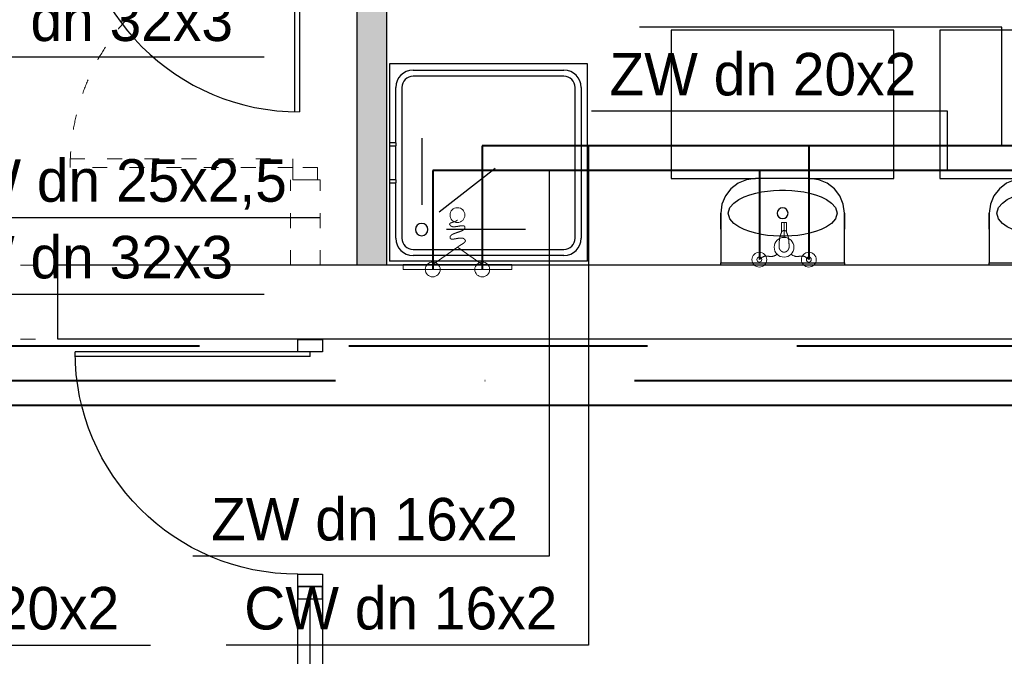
# Model space of a CAD drawing. Header units: millimetres. Extents: x 3698380 to 4312681, y 679670 to 844285.
# Tile 11 of 100: x 3860201 to 3864181, y 786145 to 788720. Entities that reach past the tile are written whole.
import ezdxf
from ezdxf.lldxf.tags import DXFTag

# ---------------------------------------------------------------- set-up
doc = ezdxf.new("R2010")
doc.units = ezdxf.units.MM
doc.header["$LTSCALE"] = 10
for name, pattern in [('ACAD_ISO03W100', [30, 12, -18]), ('H2OCW', [0]), ('H2OCYR', [181.05, 120.7, -60.35]), ('H2OHW', [371.354, 250.4, -60.35, 0.254, -60.35])]:
    doc.linetypes.add(name, pattern=pattern)
for name, color, linetype, lineweight in [('0 20 cienka', 8, 'Continuous', 20), ('P-SANR-FIXT', 7, 'Continuous', 9), ('SAN_Odbiorniki H2O na rzucie', 7, 'Continuous', 13), ('SAN_Przewody ciepłej wody H2O na rzucie', 1, 'Continuous', 40), ('SAN_Przewody zimnej wody H2O na rzucie', 5, 'Continuous', 40)]:
    doc.layers.add(name, color=color, linetype=linetype, lineweight=lineweight)
for name, color, linetype in [('A_bloki', 252, 'Continuous'), ('A_kreskowanie', 8, 'Continuous'), ('A_podciąg', 8, '300118_49_XR_0034$0$300118_49_XR_0033$0$( Dashed )'), ('A_sc_istn', 252, 'Continuous'), ('A_sc_proj', 2, 'Continuous'), ('A_stolarka', 252, 'Continuous'), ('A_wymiary', 1, 'Continuous'), ('SAN_Etykiety przewodów H2O na rzucie', 7, 'Continuous'), ('SAN_Piony H2O na rzucie', 8, 'Continuous')]:
    doc.layers.add(name, color=color, linetype=linetype)
doc.layers.add('SAN_Przewody cyrkulacji H2O na rzucie', color=7, linetype='Continuous', lineweight=40, true_color=0x800080)
doc.styles.add('Etykiety przewodów H2O na rzucie', font='txt')
tags = doc.linetypes.add('300118_49_XR_0034$0$300118_49_XR_0033$0$( Dashed )', pattern=[0.75, 0.5, -0.25]).pattern_tags.tags
tags[6:7] = [DXFTag(74, 4), DXFTag(75, 0), DXFTag(340, '0'), DXFTag(46, 1.0), DXFTag(50, 0.0), DXFTag(44, 0.0), DXFTag(45, 0.0)]
tags[4:5] = [DXFTag(74, 4), DXFTag(75, 0), DXFTag(340, '0'), DXFTag(46, 1.0), DXFTag(50, 0.0), DXFTag(44, 0.0), DXFTag(45, 0.0)]

# ---------------------------------------------------------------- blocks, each defined once
blk = doc.blocks.new('jndf')
at = {"layer": 'A_stolarka', "ltscale": 2}
for p, q in [((6685.7, -1555593.7), (6685.7, -1556543.7)), ((6685.7, -1555593.7), (6705.7, -1555593.7)), ((6705.7, -1555593.7), (6705.7, -1556543.7))]:
    blk.add_line(p, q, dxfattribs=at)
for points in [[(5755.7, -1555643.7), (5805.7, -1555643.7), (5805.7, -1555543.7), (5755.7, -1555543.7)], [(6705.7, -1555643.7), (6755.7, -1555643.7), (6755.7, -1555543.7), (6705.7, -1555543.7)]]:
    blk.add_lwpolyline(points, close=True, dxfattribs=at)
blk.add_arc((6705.7, -1555643.7), 900, 180, 270, dxfattribs=at)
blk = doc.blocks.new('Umywalka toaletowa - 35x50 cm-976482-1 PIĘTRO')
at = {"layer": 'A_bloki'}
for p, q in [((11, 35), (-11, 35)), ((-25, 21), (-25, 1)), ((25, 1), (25, 21)), ((-25, 1), (25, 1))]:
    blk.add_line(p, q, dxfattribs=at)
at = {"layer": 'A_bloki', "flags": 128}
for points in [[(-11, 35), (-14.62, 34.52), (-18, 33.12), (-20.9, 30.9), (-23.12, 28), (-24.52, 24.62), (-25, 21)], [(25, 21), (24.52, 24.62), (23.12, 28), (20.9, 30.9), (18, 33.12), (14.62, 34.52), (11, 35)], [(-22, 21), (-21.32, 23.31), (-19.71, 25.14), (-17.72, 26.53), (-15.53, 27.61), (-13.24, 28.45), (-10.9, 29.11), (-8.5, 29.61), (-6.09, 29.97), (-3.66, 30.2), (-1.22, 30.32), (1.22, 30.32), (3.66, 30.2), (6.09, 29.97), (8.51, 29.61), (10.9, 29.11), (13.24, 28.45), (15.53, 27.61), (17.71, 26.54), (19.72, 25.14), (21.31, 23.31), (22, 21)], [(-25, 14.55), (-25, 15.39), (-25, 17.3), (-25, 19.17), (-25, 21)], [(22, 21), (21.31, 18.69), (19.72, 16.86), (17.71, 15.46), (15.53, 14.39), (13.24, 13.55), (10.9, 12.89), (8.51, 12.39), (6.09, 12.03), (3.66, 11.8), (1.22, 11.68), (-1.22, 11.68), (-3.66, 11.8), (-6.09, 12.03), (-8.5, 12.39), (-10.9, 12.89), (-13.24, 13.55), (-15.53, 14.39), (-17.72, 15.47), (-19.71, 16.86), (-21.32, 18.69), (-22, 21)], [(25, 21), (25, 19.17), (25, 17.3), (25, 15.39), (25, 14.55)], [(-25, 0), (-25, 0.72), (-25, 0.88)], [(25, 0.86), (25, 0.72), (25, 0)]]:
    blk.add_lwpolyline(points, dxfattribs=at)
at = {"layer": 'A_bloki'}
for start, end in [(0, 180), (180, 0)]:
    blk.add_arc((0, 21), 2.19, start, end, dxfattribs=at)
for points in [[(-25, 0), (-25, 0.22), (-25, 0.59), (-25, 0.93), (-25, 1), (-25, 1)], [(25, 1), (25, 1), (25, 0.93), (25, 0.59), (25, 0.22), (25, 0)]]:
    blk.add_open_spline(points, degree=3, dxfattribs=at)
at = {"layer": 'A_podciąg'}
for p, q in [((-45, 95), (-45, 35)), ((45, 95), (-45, 95)), ((45, 35), (45, 95)), ((-45, 35), (-11, 35)), ((11, 35), (45, 35))]:
    blk.add_line(p, q, dxfattribs=at)
blk = doc.blocks.new('Brodzik - 80x80-V10-1 PIĘTRO')
at = {"layer": 'A_bloki'}
for p, q in [((-39.82, -40), (-39.82, 40)), ((40, 40), (-39.82, 40)), ((-8.1, 40), (-8.1, 37.5)), ((-6.9, 37.5), (-6.9, 40)), ((6.9, 40), (6.9, 37.5)), ((8.1, 37.5), (8.1, 40)), ((40, -40), (40, 40)), ((-30.5, 37.5), (-8.08, 37.5)), ((-8.1, 37.5), (-8.08, 37.5)), ((-6.9, 37.5), (-8.1, 37.5)), ((-6.92, 37.5), (-6.9, 37.5)), ((-6.92, 37.5), (6.92, 37.5)), ((6.9, 37.5), (6.92, 37.5)), ((8.1, 37.5), (6.9, 37.5)), ((8.08, 37.5), (8.1, 37.5)), ((8.08, 37.5), (30.5, 37.5)), ((30.5, 35), (-30.5, 35)), ((-37.5, -30.5), (-37.5, 30.5)), ((-35, 30.5), (-35, -30.5)), ((35, -30.5), (35, 30.5)), ((37.5, 30.5), (37.5, -30.5)), ((10, 27), (-17, 27)), ((-2.3, -2.7), (-19.93, 19.93)), ((-27, -15), (-27, 17)), ((-30.5, -35), (30.5, -35)), ((30.5, -37.5), (-30.5, -37.5)), ((-39.82, -40), (40, -40))]:
    blk.add_line(p, q, dxfattribs=at)
for centre, radius, start, end in [((-30.5, 30.5), 7, 90, 180), ((30.5, 30.5), 7, 0, 90), ((-30.5, 30.5), 4.5, 90, 180), ((30.5, 30.5), 4.5, 360, 90), ((-27, 27), 2.5, 360, 180), ((-27, 27), 2.5, 180, 360), ((-30.5, -30.5), 7, 180, 270), ((-30.5, -30.5), 4.5, 180, 270), ((30.5, -30.5), 7, 270, 0), ((30.5, -30.5), 4.5, 270, 0)]:
    blk.add_arc(centre, radius, start, end, dxfattribs=at)
blk = doc.blocks.new('d')
at = {"layer": 'A_kreskowanie', "ltscale": 2}
h = blk.add_hatch(color=252, dxfattribs=at)
h.dxf.hatch_style = 1
h.paths.add_polyline_path([(3731432.76, 791007.02), (3731312.76, 791007.02), (3731312.76, 789647.02), (3731432.76, 789647.02)])
h.paths.add_polyline_path([(3732874.74, 789327.02), (3732874.74, 789347.02), (3731432.76, 789347.02), (3731432.76, 789227.02), (3732874.74, 789227.02)])
h.paths.add_polyline_path([(3732754.74, 789227.02), (3732634.74, 789227.02), (3732634.74, 789127.02), (3732754.74, 789127.02)])
h.paths.add_polyline_path([(3734281.53, 789347.02), (3733874.74, 789347.02), (3733874.74, 789227.02), (3734281.53, 789227.02)])
h.paths.add_polyline_path([(3734161.53, 791007.02), (3734041.53, 791007.02), (3734041.53, 790927.02), (3734041.53, 790357.02), (3734041.53, 789347.02), (3734161.53, 789347.02)])
h.paths.add_polyline_path([(3736381.9, 791007.02), (3736261.9, 791007.02), (3736261.9, 789347.02), (3735463.65, 789347.02), (3735314.74, 789347.02), (3735314.74, 789227.02), (3736381.9, 789227.02)])
h.paths.add_polyline_path([(3735583.65, 789227.02), (3735463.65, 789227.02), (3735463.65, 787727.02), (3735583.65, 787727.02)])
h.paths.add_polyline_path([(3732754.74, 788122.56), (3732634.74, 788122.56), (3732634.74, 787727.02), (3732754.74, 787727.02)])
h.paths.add_polyline_path([(3731432.76, 789527.02), (3731312.76, 789527.02), (3731312.76, 787727.02), (3731432.76, 787727.02)])
h.paths.add_polyline_path([(3730049.12, 787727.02), (3729235.08, 787727.02), (3729235.08, 787627.02), (3729285.08, 787627.02), (3729285.08, 787527.02, 0.0278424), (3729290.65, 787427.02), (3730049.12, 787427.02)])
h.paths.add_polyline_path([(3729285.08, 787527.02), (3729235.08, 787527.02), (3729235.08, 787427.02), (3729290.65, 787427.02, -0.0278424)], flags=17)
h.paths.add_polyline_path([(3729285.08, 787627.02), (3729235.08, 787627.02), (3729235.08, 787527.02), (3729285.08, 787527.02)], flags=17)
h.paths.add_polyline_path([(3729114.74, 784607.02), (3728714.74, 784607.02), (3728714.74, 783607.02), (3729114.74, 783607.02)])
h.paths.add_polyline_path([(3729220.66, 783607.02), (3729114.74, 783607.02), (3729114.74, 783487.02), (3729220.66, 783487.02)])
h.paths.add_polyline_path([(3729309.74, 783607.02), (3729220.66, 783607.02), (3729220.66, 783487.02), (3729309.74, 783487.02)])
h.paths.add_polyline_path([(3732204.74, 783607.02), (3730709.74, 783607.02), (3730709.74, 783487.02), (3732204.74, 783487.02)])
h.paths.add_polyline_path([(3732324.74, 783707.02), (3732204.74, 783707.02), (3732204.74, 781627.02), (3732324.74, 781627.02)])
h.paths.add_polyline_path([(3735344.74, 786027.02), (3735224.74, 786027.02), (3732324.74, 786027.02), (3732324.74, 785907.02), (3735224.74, 785907.02), (3735224.74, 781627.02), (3735344.74, 781627.02)])
h.paths.add_polyline_path([(3744114.74, 791127.02), (3735314.74, 791127.02), (3735314.74, 791007.02), (3744114.74, 791007.02)])
h.paths.add_polyline_path([(3740100.05, 791007.02), (3739980.05, 791007.02), (3739980.05, 787727.02), (3740100.05, 787727.02)])
h.paths.add_polyline_path([(3742214.74, 791007.02), (3742094.74, 791007.02), (3742094.74, 787727.02), (3742214.74, 787727.02)])
h.paths.add_polyline_path([(3727024.74, 793327.02), (3726904.74, 793327.02), (3726904.74, 789127.02), (3727024.74, 789127.02)])
at = {"layer": '0 20 cienka', "color": 252, "linetype": 'ACAD_ISO03W100', "ltscale": 0.5}
for p, q in [((3732754.74, 787727.02), (3734254.74, 787727.02)), ((3732754.74, 787427.02), (3734254.74, 787427.02))]:
    blk.add_line(p, q, dxfattribs=at)
for points in [[(3734304.74, 788157.56), (3735204.74, 788157.56), (3735204.74, 788122.56), (3734304.74, 788122.56)], [(3735304.74, 788072.56), (3735304.74, 788122.56), (3735204.74, 788122.56), (3735204.74, 788072.56)]]:
    blk.add_lwpolyline(points, close=True, dxfattribs=at)
for points in [[(3735194.74, 787727.02), (3735194.74, 788072.56)], [(3735314.74, 788072.56), (3735194.74, 788072.56)], [(3735314.74, 787727.02), (3735314.74, 788072.56)]]:
    blk.add_lwpolyline(points, dxfattribs=at)
blk.add_arc((3735204.74, 788122.56), 900, 90, 180, dxfattribs=at)
at = {"layer": 'A_sc_istn', "color": 252}
for points in [[(3738835.51, 787727.02), (3734254.74, 787727.02)], [(3738835.51, 787427.02), (3734254.74, 787427.02)]]:
    blk.add_lwpolyline(points, dxfattribs=at)
at = {"layer": 'A_sc_proj', "color": 252, "ltscale": 2}
for p, q in [((3735463.65, 789227.02), (3735463.65, 787727.02)), ((3735583.65, 789227.02), (3735583.65, 787727.02)), ((3735583.65, 789227.02), (3735583.65, 787727.02))]:
    blk.add_line(p, q, dxfattribs=at)
at = {"layer": 'A_sc_proj', "color": 252, "ltscale": 16}
blk.add_line((3734254.74, 787427.02), (3734254.74, 787727.02), dxfattribs=at)
at = {"layer": 'A_stolarka', "color": 252, "ltscale": 2}
blk.add_line((3735274.74, 786077.02), (3735274.74, 786377.02), dxfattribs=at)
for points in [[(3735224.74, 786427.02), (3735224.74, 786377.02), (3735324.74, 786377.02), (3735324.74, 786427.02)], [(3735324.74, 786427.02), (3735324.74, 786027.02), (3735224.74, 786027.02), (3735224.74, 786427.02)]]:
    blk.add_lwpolyline(points, close=True, dxfattribs=at)
at = {"layer": 'A_bloki', "color": 252, "xscale": 10, "yscale": 10, "zscale": 10, "rotation": 90}
blk.add_blockref('Brodzik - 80x80-V10-1 PIĘTRO', (3735995.45, 788141), dxfattribs=at)
at = {"layer": 'A_stolarka', "color": 252}
blk.add_blockref('jndf', (3728525.79, 2344890.77), dxfattribs=at)
at = {"layer": 'A_stolarka', "color": 252, "xscale": -1, "rotation": 270}
blk.add_blockref('jndf', (5290868.49, 780671.29), dxfattribs=at)
at = {"layer": 'P-SANR-FIXT', "color": 252, "xscale": 10, "yscale": 10, "zscale": 10}
for p in [(3737184.27, 787727.02), (3738269.27, 787727.02)]:
    blk.add_blockref('Umywalka toaletowa - 35x50 cm-976482-1 PIĘTRO', p, dxfattribs=at)
blk = doc.blocks.new('BATCZST')
at = {"layer": 'SAN_Odbiorniki H2O na rzucie', "true_color": 0x000000}
for points in [[(-10, -60), (-10, -100), (10, -100), (10, -60)], [(0, -100), (0, -40)]]:
    blk.add_lwpolyline(points, dxfattribs=at)
for centre, radius in [((-100, 50), 10), ((0, 0), 40), ((100, 50), 10)]:
    blk.add_circle(centre, radius, dxfattribs=at)
at = {"layer": 'SAN_Odbiorniki H2O na rzucie', "linetype": 'Continuous', "true_color": 0x000000}
for points in [[(-30, 30), (-33.6, 32.2), (-37.1, 34), (-40.4, 35.4), (-43.5, 36.3), (-46.5, 37), (-49.4, 37.3), (-52.1, 37.5), (-54.8, 37.4), (-57.4, 37.2), (-60, 36.9), (-62.5, 36.6), (-65, 36.2), (-67.5, 36), (-70, 35.8), (-72.6, 35.8), (-75.2, 35.9), (-77.9, 36.3), (-80.6, 37), (-83.5, 38.1), (-86.5, 39.5), (-89.6, 41.3), (-92.9, 43.7), (-96.4, 46.6), (-100, 50)], [(30, 30), (33.6, 32.2), (37.1, 34), (40.4, 35.4), (43.5, 36.3), (46.5, 37), (49.4, 37.3), (52.1, 37.5), (54.8, 37.4), (57.4, 37.2), (60, 36.9), (62.5, 36.6), (65, 36.2), (67.5, 36), (70, 35.8), (72.6, 35.8), (75.2, 35.9), (77.9, 36.3), (80.6, 37), (83.5, 38.1), (86.5, 39.5), (89.6, 41.3), (92.9, 43.7), (96.4, 46.6), (100, 50)]]:
    blk.add_spline(points, degree=3, dxfattribs=at)
at = {"layer": 'SAN_Odbiorniki H2O na rzucie', "true_color": 0x000000}
blk.add_spline([(-20, 0), (-20, -0.6), (-20, -1.2), (-20, -1.8), (-20, -2.4), (-20, -3), (-20, -3.6), (-20, -4.2), (-20, -4.8), (-20, -5.4), (-20, -6), (-20, -6.6), (-20, -7.2), (-20, -7.8), (-20, -8.4), (-20, -9), (-20, -9.6), (-20, -10.2), (-19.9, -10.8), (-19.9, -11.4), (-19.9, -12), (-19.9, -12.6), (-19.9, -13.2), (-19.9, -13.8), (-19.9, -14.4), (-19.8, -15), (-19.8, -15.6), (-19.8, -16.2), (-19.8, -16.8), (-19.8, -17.4), (-19.7, -18), (-19.7, -18.6), (-19.7, -19.2), (-19.6, -19.8), (-19.6, -20.4), (-19.6, -21), (-19.5, -21.6), (-19.5, -22.2), (-19.5, -22.8), (-19.4, -23.4), (-19.4, -24), (-19.3, -24.6), (-19.3, -25.2), (-19.2, -25.8), (-19.1, -26.4), (-19.1, -27), (-19, -27.6), (-19, -28.2), (-18.9, -28.8), (-18.8, -29.4), (-18.8, -30), (-18.7, -30.6), (-18.6, -31.2), (-18.5, -31.8), (-18.4, -32.4), (-18.3, -33), (-18.2, -33.6), (-18.1, -34.2), (-18, -34.8), (-17.9, -35.4), (-17.8, -36), (-17.7, -36.6), (-17.6, -37.2), (-17.5, -37.8), (-17.4, -38.4), (-17.3, -39), (-17.1, -39.6), (-17, -40.2), (-16.9, -40.8), (-16.7, -41.4), (-16.6, -42), (-16.4, -42.6), (-16.3, -43.2), (-16.1, -43.8), (-15.9, -44.4), (-15.8, -45), (-15.6, -45.6), (-15.4, -46.2), (-15.3, -46.8), (-15.1, -47.4), (-14.9, -48), (-14.7, -48.6), (-14.5, -49.2), (-14.3, -49.8), (-14.1, -50.4), (-13.9, -51), (-13.6, -51.6), (-13.4, -52.2), (-13.2, -52.8), (-13, -53.4), (-12.7, -54), (-12.5, -54.6), (-12.2, -55.2), (-12, -55.8), (-11.7, -56.4), (-11.4, -57), (-11.2, -57.6), (-10.9, -58.2), (-10.6, -58.8), (-10.3, -59.4), (-10, -60), (-10, -60.3), (-10, -60.6), (-9.9, -60.9), (-9.9, -61.2), (-9.9, -61.4), (-9.8, -61.7), (-9.7, -62), (-9.6, -62.2), (-9.5, -62.5), (-9.4, -62.7), (-9.3, -62.9), (-9.2, -63.2), (-9.1, -63.4), (-8.9, -63.6), (-8.8, -63.8), (-8.6, -64), (-8.5, -64.2), (-8.3, -64.4), (-8.1, -64.6), (-7.9, -64.8), (-7.7, -65), (-7.5, -65.1), (-7.3, -65.3), (-7.1, -65.5), (-6.9, -65.6), (-6.6, -65.8), (-6.4, -65.9), (-6.2, -66), (-5.9, -66.2), (-5.7, -66.3), (-5.4, -66.4), (-5.2, -66.5), (-4.9, -66.6), (-4.6, -66.7), (-4.4, -66.8), (-4.1, -66.9), (-3.8, -67), (-3.5, -67.1), (-3.2, -67.1), (-3, -67.2), (-2.7, -67.3), (-2.4, -67.3), (-2.1, -67.4), (-1.8, -67.4), (-1.5, -67.4), (-1.2, -67.5), (-0.9, -67.5), (-0.6, -67.5), (-0.3, -67.5), (0, -67.5), (0.3, -67.5), (0.6, -67.5), (0.9, -67.5), (1.2, -67.5), (1.5, -67.4), (1.8, -67.4), (2.1, -67.4), (2.4, -67.3), (2.7, -67.3), (3, -67.2), (3.2, -67.1), (3.5, -67.1), (3.8, -67), (4.1, -66.9), (4.4, -66.8), (4.6, -66.7), (4.9, -66.6), (5.2, -66.5), (5.4, -66.4), (5.7, -66.3), (5.9, -66.2), (6.2, -66), (6.4, -65.9), (6.6, -65.8), (6.9, -65.6), (7.1, -65.5), (7.3, -65.3), (7.5, -65.1), (7.7, -65), (7.9, -64.8), (8.1, -64.6), (8.3, -64.4), (8.5, -64.2), (8.6, -64), (8.8, -63.8), (8.9, -63.6), (9.1, -63.4), (9.2, -63.2), (9.3, -62.9), (9.4, -62.7), (9.5, -62.5), (9.6, -62.2), (9.7, -62), (9.8, -61.7), (9.9, -61.4), (9.9, -61.2), (9.9, -60.9), (10, -60.6), (10, -60.3), (10, -60), (10.3, -59.4), (10.6, -58.8), (10.9, -58.2), (11.2, -57.6), (11.4, -57), (11.7, -56.4), (12, -55.8), (12.2, -55.2), (12.5, -54.6), (12.7, -54), (13, -53.4), (13.2, -52.8), (13.4, -52.2), (13.6, -51.6), (13.9, -51), (14.1, -50.4), (14.3, -49.8), (14.5, -49.2), (14.7, -48.6), (14.9, -48), (15.1, -47.4), (15.3, -46.8), (15.4, -46.2), (15.6, -45.6), (15.8, -45), (15.9, -44.4), (16.1, -43.8), (16.3, -43.2), (16.4, -42.6), (16.6, -42), (16.7, -41.4), (16.9, -40.8), (17, -40.2), (17.1, -39.6), (17.3, -39), (17.4, -38.4), (17.5, -37.8), (17.6, -37.2), (17.7, -36.6), (17.8, -36), (17.9, -35.4), (18, -34.8), (18.1, -34.2), (18.2, -33.6), (18.3, -33), (18.4, -32.4), (18.5, -31.8), (18.6, -31.2), (18.7, -30.6), (18.7, -30), (18.8, -29.4), (18.9, -28.8), (19, -28.2), (19, -27.6), (19.1, -27), (19.1, -26.4), (19.2, -25.8), (19.3, -25.2), (19.3, -24.6), (19.4, -24), (19.4, -23.4), (19.5, -22.8), (19.5, -22.2), (19.5, -21.6), (19.6, -21), (19.6, -20.4), (19.6, -19.8), (19.7, -19.2), (19.7, -18.6), (19.7, -18), (19.8, -17.4), (19.8, -16.8), (19.8, -16.2), (19.8, -15.6), (19.8, -15), (19.9, -14.4), (19.9, -13.8), (19.9, -13.2), (19.9, -12.6), (19.9, -12), (19.9, -11.4), (19.9, -10.8), (20, -10.2), (20, -9.6), (20, -9), (20, -8.4), (20, -7.8), (20, -7.2), (20, -6.6), (20, -6), (20, -5.4), (20, -4.8), (20, -4.2), (20, -3.6), (20, -3), (20, -2.4), (20, -1.8), (20, -1.2), (20, -0.6), (20, 0), (20, 0.3), (20, 0.6), (20, 0.9), (20, 1.2), (19.9, 1.5), (19.9, 1.8), (19.9, 2.1), (19.8, 2.4), (19.8, 2.7), (19.7, 3), (19.7, 3.3), (19.6, 3.6), (19.5, 3.9), (19.4, 4.2), (19.4, 4.5), (19.3, 4.8), (19.2, 5.1), (19.1, 5.3), (19, 5.6), (18.9, 5.9), (18.8, 6.2), (18.7, 6.5), (18.5, 6.8), (18.4, 7.1), (18.3, 7.3), (18.1, 7.6), (18, 7.9), (17.9, 8.2), (17.7, 8.5), (17.6, 8.7), (17.4, 9), (17.3, 9.3), (17.1, 9.5), (16.9, 9.8), (16.8, 10.1), (16.6, 10.3), (16.4, 10.6), (16.2, 10.9), (16, 11.1), (15.8, 11.4), (15.6, 11.6), (15.4, 11.9), (15.2, 12.1), (15, 12.3), (14.8, 12.6), (14.6, 12.8), (14.4, 13.1), (14.2, 13.3), (14, 13.5), (13.7, 13.7), (13.5, 14), (13.3, 14.2), (13.1, 14.4), (12.8, 14.6), (12.6, 14.8), (12.3, 15), (12.1, 15.2), (11.9, 15.4), (11.6, 15.6), (11.4, 15.8), (11.1, 16), (10.9, 16.2), (10.6, 16.4), (10.3, 16.6), (10.1, 16.8), (9.8, 16.9), (9.5, 17.1), (9.3, 17.3), (9, 17.4), (8.7, 17.6), (8.5, 17.7), (8.2, 17.9), (7.9, 18), (7.6, 18.1), (7.3, 18.3), (7.1, 18.4), (6.8, 18.5), (6.5, 18.7), (6.2, 18.8), (5.9, 18.9), (5.6, 19), (5.3, 19.1), (5.1, 19.2), (4.8, 19.3), (4.5, 19.4), (4.2, 19.4), (3.9, 19.5), (3.6, 19.6), (3.3, 19.7), (3, 19.7), (2.7, 19.8), (2.4, 19.8), (2.1, 19.9), (1.8, 19.9), (1.5, 19.9), (1.2, 20), (0.9, 20), (0.6, 20), (0.3, 20), (0, 20), (-0.3, 20), (-0.6, 20), (-0.9, 20), (-1.2, 20), (-1.5, 19.9), (-1.8, 19.9), (-2.1, 19.9), (-2.4, 19.8), (-2.7, 19.8), (-3, 19.7), (-3.3, 19.7), (-3.6, 19.6), (-3.9, 19.5), (-4.2, 19.4), (-4.5, 19.4), (-4.8, 19.3), (-5.1, 19.2), (-5.3, 19.1), (-5.6, 19), (-5.9, 18.9), (-6.2, 18.8), (-6.5, 18.7), (-6.8, 18.5), (-7.1, 18.4), (-7.3, 18.3), (-7.6, 18.1), (-7.9, 18), (-8.2, 17.9), (-8.5, 17.7), (-8.7, 17.6), (-9, 17.4), (-9.3, 17.3), (-9.5, 17.1), (-9.8, 16.9), (-10.1, 16.8), (-10.3, 16.6), (-10.6, 16.4), (-10.9, 16.2), (-11.1, 16), (-11.4, 15.8), (-11.6, 15.6), (-11.9, 15.4), (-12.1, 15.2), (-12.3, 15), (-12.6, 14.8), (-12.8, 14.6), (-13.1, 14.4), (-13.3, 14.2), (-13.5, 14), (-13.7, 13.7), (-14, 13.5), (-14.2, 13.3), (-14.4, 13.1), (-14.6, 12.8), (-14.8, 12.6), (-15, 12.3), (-15.2, 12.1), (-15.4, 11.9), (-15.6, 11.6), (-15.8, 11.4), (-16, 11.1), (-16.2, 10.9), (-16.4, 10.6), (-16.6, 10.3), (-16.8, 10.1), (-16.9, 9.8), (-17.1, 9.5), (-17.3, 9.3), (-17.4, 9), (-17.6, 8.7), (-17.7, 8.5), (-17.9, 8.2), (-18, 7.9), (-18.1, 7.6), (-18.3, 7.3), (-18.4, 7.1), (-18.5, 6.8), (-18.7, 6.5), (-18.8, 6.2), (-18.9, 5.9), (-19, 5.6), (-19.1, 5.3), (-19.2, 5.1), (-19.3, 4.8), (-19.4, 4.5), (-19.4, 4.2), (-19.5, 3.9), (-19.6, 3.6), (-19.7, 3.3), (-19.7, 3), (-19.8, 2.7), (-19.8, 2.4), (-19.9, 2.1), (-19.9, 1.8), (-19.9, 1.5), (-20, 1.2), (-20, 0.9), (-20, 0.6), (-20, 0.3), (-20, 0)], degree=3, dxfattribs=at)
blk = doc.blocks.new('PANNATR')
at = {"layer": 'SAN_Odbiorniki H2O na rzucie', "true_color": 0x000000}
for points in [[(-220, 0), (220, 0), (220, -20), (-220, -20), (-220, 0)], [(-100, -20), (100, -20), (0, -90), (-100, -20)]]:
    blk.add_lwpolyline(points, dxfattribs=at)
blk.add_circle((0, -220), 30, dxfattribs=at)
blk.add_spline([(0, -90), (-0.30594, -90.3), (-0.62352, -90.6), (-0.95238, -90.9), (-1.29216, -91.2), (-1.6425, -91.5), (-2.00304, -91.8), (-2.37342, -92.1), (-2.75328, -92.4), (-3.14226, -92.7), (-3.54, -93), (-3.94614, -93.3), (-4.36032, -93.6), (-4.78218, -93.9), (-5.21136, -94.2), (-5.6475, -94.5), (-6.09024, -94.8), (-6.53922, -95.1), (-6.99408, -95.4), (-7.45446, -95.7), (-7.92, -96), (-8.39034, -96.3), (-8.86512, -96.6), (-9.34398, -96.9), (-9.82656, -97.2), (-10.3125, -97.5), (-10.80144, -97.8), (-11.29302, -98.1), (-11.78688, -98.4), (-12.28266, -98.7), (-12.78, -99), (-13.27854, -99.3), (-13.77792, -99.6), (-14.27778, -99.9), (-14.77776, -100.2), (-15.2775, -100.5), (-15.77664, -100.8), (-16.27482, -101.1), (-16.77168, -101.4), (-17.26686, -101.7), (-17.76, -102), (-18.25074, -102.3), (-18.73872, -102.6), (-19.22358, -102.9), (-19.70496, -103.2), (-20.1825, -103.5), (-20.65584, -103.8), (-21.12462, -104.1), (-21.58848, -104.4), (-22.04706, -104.7), (-22.5, -105), (-22.94694, -105.3), (-23.38752, -105.6), (-23.82138, -105.9), (-24.24816, -106.2), (-24.6675, -106.5), (-25.07904, -106.8), (-25.48242, -107.1), (-25.87728, -107.4), (-26.26326, -107.7), (-26.64, -108), (-27.00714, -108.3), (-27.36432, -108.6), (-27.71118, -108.9), (-28.04736, -109.2), (-28.3725, -109.5), (-28.68624, -109.8), (-28.98822, -110.1), (-29.27808, -110.4), (-29.55546, -110.7), (-29.82, -111), (-30.07134, -111.3), (-30.30912, -111.6), (-30.53298, -111.9), (-30.74256, -112.2), (-30.9375, -112.5), (-31.11744, -112.8), (-31.28202, -113.1), (-31.43088, -113.4), (-31.56366, -113.7), (-31.68, -114), (-31.77954, -114.3), (-31.86192, -114.6), (-31.92678, -114.9), (-31.97376, -115.2), (-32.0025, -115.5), (-32.01264, -115.8), (-32.00382, -116.1), (-31.97568, -116.4), (-31.92786, -116.7), (-31.86, -117), (-31.77174, -117.3), (-31.66272, -117.6), (-31.53258, -117.9), (-31.38096, -118.2), (-31.2075, -118.5), (-31.01184, -118.8), (-30.79362, -119.1), (-30.55248, -119.4), (-30.28806, -119.7), (-30, -120), (-29.68809, -120.5851), (-29.35272, -121.1408), (-28.99443, -121.6677), (-28.61376, -122.1664), (-28.21125, -122.6375), (-27.78744, -123.0816), (-27.34287, -123.4993), (-26.87808, -123.8912), (-26.39361, -124.2579), (-25.89, -124.6), (-25.36779, -124.9181), (-24.82752, -125.2128), (-24.26973, -125.4847), (-23.69496, -125.7344), (-23.10375, -125.9625), (-22.49664, -126.1696), (-21.87417, -126.3563), (-21.23688, -126.5232), (-20.58531, -126.6709), (-19.92, -126.8), (-19.24149, -126.9111), (-18.55032, -127.0048), (-17.84703, -127.0817), (-17.13216, -127.1424), (-16.40625, -127.1875), (-15.66984, -127.2176), (-14.92347, -127.2333), (-14.16768, -127.2352), (-13.40301, -127.2239), (-12.63, -127.2), (-11.84919, -127.1641), (-11.06112, -127.1168), (-10.26633, -127.0587), (-9.46536, -126.9904), (-8.65875, -126.9125), (-7.84704, -126.8256), (-7.03077, -126.7303), (-6.21048, -126.6272), (-5.38671, -126.5169), (-4.56, -126.4), (-3.73089, -126.2771), (-2.89992, -126.1488), (-2.06763, -126.0157), (-1.23456, -125.8784), (-0.40125, -125.7375), (0.43176, -125.5936), (1.26393, -125.4473), (2.09472, -125.2992), (2.92359, -125.1499), (3.75, -125), (4.57341, -124.8501), (5.39328, -124.7008), (6.20907, -124.5527), (7.02024, -124.4064), (7.82625, -124.2625), (8.62656, -124.1216), (9.42063, -123.9843), (10.20792, -123.8512), (10.98789, -123.7229), (11.76, -123.6), (12.52371, -123.4831), (13.27848, -123.3728), (14.02377, -123.2697), (14.75904, -123.1744), (15.48375, -123.0875), (16.19736, -123.0096), (16.89933, -122.9413), (17.58912, -122.8832), (18.26619, -122.8359), (18.93, -122.8), (19.58001, -122.7761), (20.21568, -122.7648), (20.83647, -122.7667), (21.44184, -122.7824), (22.03125, -122.8125), (22.60416, -122.8576), (23.16003, -122.9183), (23.69832, -122.9952), (24.21849, -123.0889), (24.72, -123.2), (25.20231, -123.3291), (25.66488, -123.4768), (26.10717, -123.6437), (26.52864, -123.8304), (26.92875, -124.0375), (27.30696, -124.2656), (27.66273, -124.5153), (27.99552, -124.7872), (28.30479, -125.0819), (28.59, -125.4), (28.85061, -125.7421), (29.08608, -126.1088), (29.29587, -126.5007), (29.47944, -126.9184), (29.63625, -127.3625), (29.76576, -127.8336), (29.86743, -128.3323), (29.94072, -128.8592), (29.98509, -129.4149), (30, -130), (29.98212, -130.59404), (29.92896, -131.17632), (29.84124, -131.74708), (29.71968, -132.30656), (29.565, -132.855), (29.37792, -133.39264), (29.15916, -133.91972), (28.90944, -134.43648), (28.62948, -134.94316), (28.32, -135.44), (27.98172, -135.92724), (27.61536, -136.40512), (27.22164, -136.87388), (26.80128, -137.33376), (26.355, -137.785), (25.88352, -138.22784), (25.38756, -138.66252), (24.86784, -139.08928), (24.32508, -139.50836), (23.76, -139.92), (23.17332, -140.32444), (22.56576, -140.72192), (21.93804, -141.11268), (21.29088, -141.49696), (20.625, -141.875), (19.94112, -142.24704), (19.23996, -142.61332), (18.52224, -142.97408), (17.78868, -143.32956), (17.04, -143.68), (16.27692, -144.02564), (15.50016, -144.36672), (14.71044, -144.70348), (13.90848, -145.03616), (13.095, -145.365), (12.27072, -145.69024), (11.43636, -146.01212), (10.59264, -146.33088), (9.74028, -146.64676), (8.88, -146.96), (8.01252, -147.27084), (7.13856, -147.57952), (6.25884, -147.88628), (5.37408, -148.19136), (4.485, -148.495), (3.59232, -148.79744), (2.69676, -149.09892), (1.79904, -149.39968), (0.89988, -149.69996), (0, -150), (-0.89988, -150.30004), (-1.79904, -150.60032), (-2.69676, -150.90108), (-3.59232, -151.20256), (-4.485, -151.505), (-5.37408, -151.80864), (-6.25884, -152.11372), (-7.13856, -152.42048), (-8.01252, -152.72916), (-8.88, -153.04), (-9.74028, -153.35324), (-10.59264, -153.66912), (-11.43636, -153.98788), (-12.27072, -154.30976), (-13.095, -154.635), (-13.90848, -154.96384), (-14.71044, -155.29652), (-15.50016, -155.63328), (-16.27692, -155.97436), (-17.04, -156.32), (-17.78868, -156.67044), (-18.52224, -157.02592), (-19.23996, -157.38668), (-19.94112, -157.75296), (-20.625, -158.125), (-21.29088, -158.50304), (-21.93804, -158.88732), (-22.56576, -159.27808), (-23.17332, -159.67556), (-23.76, -160.08), (-24.32508, -160.49164), (-24.86784, -160.91072), (-25.38756, -161.33748), (-25.88352, -161.77216), (-26.355, -162.215), (-26.80128, -162.66624), (-27.22164, -163.12612), (-27.61536, -163.59488), (-27.98172, -164.07276), (-28.32, -164.56), (-28.62948, -165.05684), (-28.90944, -165.56352), (-29.15916, -166.08028), (-29.37792, -166.60736), (-29.565, -167.145), (-29.71968, -167.69344), (-29.84124, -168.25292), (-29.92896, -168.82368), (-29.98212, -169.40596), (-30, -170), (-29.98509, -170.5851), (-29.94072, -171.1408), (-29.86743, -171.6677), (-29.76576, -172.1664), (-29.63625, -172.6375), (-29.47944, -173.0816), (-29.29587, -173.4993), (-29.08608, -173.8912), (-28.85061, -174.2579), (-28.59, -174.6), (-28.30479, -174.9181), (-27.99552, -175.2128), (-27.66273, -175.4847), (-27.30696, -175.7344), (-26.92875, -175.9625), (-26.52864, -176.1696), (-26.10717, -176.3563), (-25.66488, -176.5232), (-25.20231, -176.6709), (-24.72, -176.8), (-24.21849, -176.9111), (-23.69832, -177.0048), (-23.16003, -177.0817), (-22.60416, -177.1424), (-22.03125, -177.1875), (-21.44184, -177.2176), (-20.83647, -177.2333), (-20.21568, -177.2352), (-19.58001, -177.2239), (-18.93, -177.2), (-18.26619, -177.1641), (-17.58912, -177.1168), (-16.89933, -177.0587), (-16.19736, -176.9904), (-15.48375, -176.9125), (-14.75904, -176.8256), (-14.02377, -176.7303), (-13.27848, -176.6272), (-12.52371, -176.5169), (-11.76, -176.4), (-10.98789, -176.2771), (-10.20792, -176.1488), (-9.42063, -176.0157), (-8.62656, -175.8784), (-7.82625, -175.7375), (-7.02024, -175.5936), (-6.20907, -175.4473), (-5.39328, -175.2992), (-4.57341, -175.1499), (-3.75, -175), (-2.92359, -174.8501), (-2.09472, -174.7008), (-1.26393, -174.5527), (-0.43176, -174.4064), (0.40125, -174.2625), (1.23456, -174.1216), (2.06763, -173.9843), (2.89992, -173.8512), (3.73089, -173.7229), (4.56, -173.6), (5.38671, -173.4831), (6.21048, -173.3728), (7.03077, -173.2697), (7.84704, -173.1744), (8.65875, -173.0875), (9.46536, -173.0096), (10.26633, -172.9413), (11.06112, -172.8832), (11.84919, -172.8359), (12.63, -172.8), (13.40301, -172.7761), (14.16768, -172.7648), (14.92347, -172.7667), (15.66984, -172.7824), (16.40625, -172.8125), (17.13216, -172.8576), (17.84703, -172.9183), (18.55032, -172.9952), (19.24149, -173.0889), (19.92, -173.2), (20.58531, -173.3291), (21.23688, -173.4768), (21.87417, -173.6437), (22.49664, -173.8304), (23.10375, -174.0375), (23.69496, -174.2656), (24.26973, -174.5153), (24.82752, -174.7872), (25.36779, -175.0819), (25.89, -175.4), (26.39361, -175.7421), (26.87808, -176.1088), (27.34287, -176.5007), (27.78744, -176.9184), (28.21125, -177.3625), (28.61376, -177.8336), (28.99443, -178.3323), (29.35272, -178.8592), (29.68809, -179.4149), (30, -180), (30.28806, -180.29702), (30.55248, -180.58816), (30.79362, -180.87354), (31.01184, -181.15328), (31.2075, -181.4275), (31.38096, -181.69632), (31.53258, -181.95986), (31.66272, -182.21824), (31.77174, -182.47158), (31.86, -182.72), (31.92786, -182.96362), (31.97568, -183.20256), (32.00382, -183.43694), (32.01264, -183.66688), (32.0025, -183.8925), (31.97376, -184.11392), (31.92678, -184.33126), (31.86192, -184.54464), (31.77954, -184.75418), (31.68, -184.96), (31.56366, -185.16222), (31.43088, -185.36096), (31.28202, -185.55634), (31.11744, -185.74848), (30.9375, -185.9375), (30.74256, -186.12352), (30.53298, -186.30666), (30.30912, -186.48704), (30.07134, -186.66478), (29.82, -186.84), (29.55546, -187.01282), (29.27808, -187.18336), (28.98822, -187.35174), (28.68624, -187.51808), (28.3725, -187.6825), (28.04736, -187.84512), (27.71118, -188.00606), (27.36432, -188.16544), (27.00714, -188.32338), (26.64, -188.48), (26.26326, -188.63542), (25.87728, -188.78976), (25.48242, -188.94314), (25.07904, -189.09568), (24.6675, -189.2475), (24.24816, -189.39872), (23.82138, -189.54946), (23.38752, -189.69984), (22.94694, -189.84998), (22.5, -190), (22.04706, -190.15002), (21.58848, -190.30016), (21.12462, -190.45054), (20.65584, -190.60128), (20.1825, -190.7525), (19.70496, -190.90432), (19.22358, -191.05686), (18.73872, -191.21024), (18.25074, -191.36458), (17.76, -191.52), (17.26686, -191.67662), (16.77168, -191.83456), (16.27482, -191.99394), (15.77664, -192.15488), (15.2775, -192.3175), (14.77776, -192.48192), (14.27778, -192.64826), (13.77792, -192.81664), (13.27854, -192.98718), (12.78, -193.16), (12.28266, -193.33522), (11.78688, -193.51296), (11.29302, -193.69334), (10.80144, -193.87648), (10.3125, -194.0625), (9.82656, -194.25152), (9.34398, -194.44366), (8.86512, -194.63904), (8.39034, -194.83778), (7.92, -195.04), (7.45446, -195.24582), (6.99408, -195.45536), (6.53922, -195.66874), (6.09024, -195.88608), (5.6475, -196.1075), (5.21136, -196.33312), (4.78218, -196.56306), (4.36032, -196.79744), (3.94614, -197.03638), (3.54, -197.28), (3.14226, -197.52842), (2.75328, -197.78176), (2.37342, -198.04014), (2.00304, -198.30368), (1.6425, -198.5725), (1.29216, -198.84672), (0.95238, -199.12646), (0.62352, -199.41184), (0.30594, -199.70298), (0, -200)], degree=3, dxfattribs=at)
blk = doc.blocks.new('VERTPIPEHOTWATER_H2O_P')
at = {"layer": 'SAN_Przewody ciepłej wody H2O na rzucie', "lineweight": 13, "true_color": 0x000000}
blk.add_circle((0, 0), 30, dxfattribs=at)
blk = doc.blocks.new('VERTPIPECOLDWATER_H2O_P')
at = {"layer": 'SAN_Przewody zimnej wody H2O na rzucie', "lineweight": 13, "true_color": 0x000000}
blk.add_circle((0, 0), 30, dxfattribs=at)

msp = doc.modelspace()

# ---------------------------------------------------------------- block references
at = {"layer": 'A_wymiary'}
msp.add_blockref('d', (126100.4, 0), dxfattribs=at)

# ---------------------------------------------------------------- next in the draw order: linework, layer by layer
at = {"layer": 'SAN_Etykiety przewodów H2O na rzucie', "true_color": 0x000000}
for p, q in [((3864170.5, 788689.5), (3862705.5, 788689.5)), ((3864170.5, 788209.5), (3864170.5, 788689.5)), ((3859750.5, 788569.5), (3861189.5, 788569.5)), ((3863950.5, 788349.5), (3862511.5, 788349.5)), ((3863950.5, 788109.5), (3863950.5, 788349.5)), ((3862500.5, 788209.5), (3862500.5, 786189.5)), ((3862340.5, 788109.5), (3862340.5, 786549.5)), ((3859750.5, 787919.5), (3861415.5, 787919.5)), ((3859750.5, 787609.5), (3861189.5, 787609.5)), ((3862340.5, 786549.5), (3860901.5, 786549.5)), ((3859290.5, 786189.5), (3860729.5, 786189.5)), ((3862500.5, 786189.5), (3861035.5, 786189.5))]:
    msp.add_line(p, q, dxfattribs=at)
at = {"layer": 'SAN_Przewody ciepłej wody H2O na rzucie', "linetype": 'H2OHW', "true_color": 0x000000}
for p, q in [((3862070.5, 788209.5), (3862070.5, 787709.5)), ((3863390.5, 788209.5), (3862070.5, 788209.5)), ((3863390.5, 788209.5), (3863390.5, 787749.5)), ((3864470.5, 788209.5), (3863390.5, 788209.5)), ((3865190.5, 787259.5), (3859490.5, 787259.5))]:
    msp.add_line(p, q, dxfattribs=at)
at = {"layer": 'SAN_Przewody cyrkulacji H2O na rzucie', "linetype": 'H2OCYR', "true_color": 0x000000}
msp.add_line((3869980.5, 787399.5), (3856850.5, 787399.5), dxfattribs=at)
at = {"layer": 'SAN_Przewody zimnej wody H2O na rzucie', "linetype": 'H2OCW', "true_color": 0x000000}
for p, q in [((3861870.5, 788109.5), (3861870.5, 787709.5)), ((3863190.5, 788109.5), (3861870.5, 788109.5)), ((3863190.5, 788109.5), (3863190.5, 787749.5)), ((3864270.5, 788109.5), (3863190.5, 788109.5)), ((3865090.5, 787159.5), (3859590.5, 787159.5))]:
    msp.add_line(p, q, dxfattribs=at)

# ---------------------------------------------------------------- next in the draw order: block references
at = {"layer": 'SAN_Odbiorniki H2O na rzucie', "true_color": 0x000000, "rotation": 180}
for name, p in [('PANNATR', (3861970.5, 787709.5)), ('BATCZST', (3863290.5, 787799.5))]:
    msp.add_blockref(name, p, dxfattribs=at)
at = {"layer": 'SAN_Piony H2O na rzucie', "true_color": 0x000000}
for name, p in [('VERTPIPECOLDWATER_H2O_P', (3863190.5, 787749.5)), ('VERTPIPEHOTWATER_H2O_P', (3863390.5, 787749.5)), ('VERTPIPECOLDWATER_H2O_P', (3861870.5, 787709.5)), ('VERTPIPEHOTWATER_H2O_P', (3862070.5, 787709.5))]:
    msp.add_blockref(name, p, dxfattribs=at)

# ---------------------------------------------------------------- next in the draw order: texts
at = {"layer": 'SAN_Etykiety przewodów H2O na rzucie', "true_color": 0x000000, "style": 'Etykiety przewodów H2O na rzucie'}
for s, p in [('ZW dn 32x3', (3859823.5, 788633.5)), ('ZW dn 20x2', (3862584.5, 788413.5)), ('CW dn 25x2,5', (3859823.5, 787983.5)), ('ZW dn 32x3', (3859823.5, 787673.5)), ('ZW dn 16x2', (3860974.5, 786613.5)), ('ZW dn 20x2', (3859363.5, 786253.5)), ('CW dn 16x2', (3861108.5, 786253.5))]:
    msp.add_text(s, height=172, dxfattribs=at).set_placement(p)

doc.saveas('drawing.dxf')
